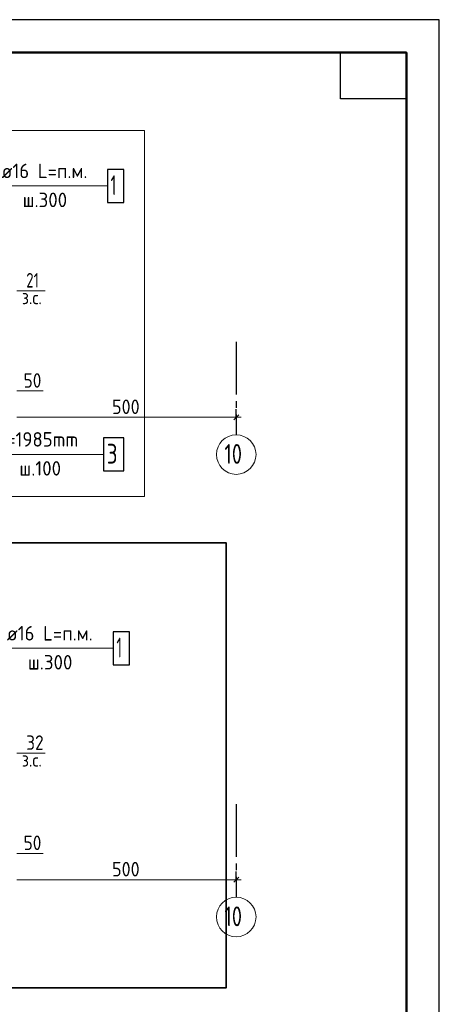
# Model space of a CAD drawing. Header units: millimetres. Extents: x 0 to 42000, y 0 to 29700.
# Tile 30 of 30: x 35629 to 42000, y 14751 to 29700. Entities that reach past the tile are written whole.
import ezdxf

# ---------------------------------------------------------------- set-up
doc = ezdxf.new("R2010")
doc.units = ezdxf.units.MM
doc.linetypes.add('______5', pattern=[1100, 800, -100, 100, -100])
for name, color, linetype, lineweight in [('S1 Продольная арматура', 52, 'Continuous', 25), ('S2 ДОП Продольная арматура', 52, 'Continuous', 25), ('Standard', 7, 'Continuous', 25), ('Оси', 7, '______5', 13), ('Позиционная метка линия выноска', 7, 'Continuous', 13), ('Размерная выноска', 7, 'Continuous', 13)]:
    doc.layers.add(name, color=color, linetype=linetype, lineweight=lineweight)
doc.styles.add('ISOCPEUR', font='txt')

msp = doc.modelspace()

# ---------------------------------------------------------------- linework, layer by layer
at = {"layer": 'S1 Продольная арматура', "color": 7, "linetype": 'Continuous', "lineweight": 25, "transparency": 33554687}
for points in [[(36960, 26927), (37210, 26927), (37210, 27427), (36960, 27427), (36960, 26927)], [(37047, 19907), (37297, 19907), (37297, 20407), (37047, 20407), (37047, 19907)]]:
    msp.add_lwpolyline(points, dxfattribs=at)
at = {"layer": 'S2 ДОП Продольная арматура', "color": 7, "linetype": 'Continuous', "lineweight": 25, "transparency": 33554687}
msp.add_lwpolyline([(36900, 22850), (37210, 22850), (37210, 23350), (36900, 23350), (36900, 22850)], dxfattribs=at)
at = {"layer": 'Standard', "color": 7, "linetype": 'Continuous', "lineweight": 35, "transparency": 33554687}
for p, q in [((41500, 27600), (41500, 20500)), ((41500, 27200), (41500, 20100))]:
    msp.add_line(p, q, dxfattribs=at)
at = {"layer": 'Standard', "color": 7, "linetype": 'Continuous', "lineweight": 50, "transparency": 33554687}
msp.add_line((41500, 27100), (41500, 23200), dxfattribs=at)
at = {"layer": 'Standard', "color": 7, "linetype": 'Continuous', "lineweight": 13, "transparency": 33554687}
for p, q in [((35583, 25584), (35658, 25584)), ((35583, 24063), (35658, 24063)), ((35583, 23663), (38917, 23663)), ((38917, 23663), (38992, 23663)), ((35583, 18564), (35658, 18564)), ((35583, 17043), (35658, 17043)), ((35583, 16643), (38917, 16643)), ((38917, 16643), (38992, 16643))]:
    msp.add_line(p, q, dxfattribs=at)
at = {"layer": 'Standard', "color": 7, "linetype": 'Continuous', "lineweight": -3, "transparency": 33554687}
for p, q in [((38917, 23663), (38917, 23788)), ((38917, 23663), (38917, 23538)), ((38917, 23663), (38917, 23530)), ((38917, 16643), (38917, 16768)), ((38917, 16643), (38917, 16518)), ((38917, 16643), (38917, 16510))]:
    msp.add_line(p, q, dxfattribs=at)
at = {"layer": 'Standard', "color": 7, "linetype": 'Continuous', "lineweight": 25, "transparency": 33554687}
for p, q in [((38879, 23626), (38954, 23701)), ((38879, 16606), (38954, 16681))]:
    msp.add_line(p, q, dxfattribs=at)
for points in [[(0, 0), (42000, 0), (42000, 29700), (0, 29700), (0, 0)], [(41500, 29200), (41500, 28500), (40500, 28500), (40500, 29200), (41500, 29200)]]:
    msp.add_lwpolyline(points, close=True, dxfattribs=at)
at = {"layer": 'Standard', "color": 7, "linetype": 'Continuous', "lineweight": 50, "transparency": 33554687}
msp.add_lwpolyline([(2000, 29200), (41500, 29200), (41500, 500), (2000, 500), (2000, 29200)], close=True, dxfattribs=at)
at = {"layer": 'Standard', "color": 7, "linetype": 'Continuous', "lineweight": 13, "transparency": 33554687}
msp.add_lwpolyline([(41500, 29200), (23000, 29200), (23000, 6000), (41500, 6000), (41500, 29200)], dxfattribs=at)
at = {"layer": 'Standard', "color": 254, "linetype": 'Continuous', "lineweight": 18, "true_color": 0xc4c4ff, "transparency": 33554687}
msp.add_lwpolyline([(26251, 22463), (37525, 22463), (37525, 28018), (26251, 28018), (26251, 22463)], dxfattribs=at)
at = {"layer": 'Standard', "color": 254, "linetype": 'Continuous', "lineweight": 35, "true_color": 0xc4c4ff, "transparency": 33554687}
msp.add_lwpolyline([(25025, 15002), (38766, 15002), (38766, 21757), (25025, 21757), (25025, 15002)], dxfattribs=at)
at = {"layer": 'Оси', "color": 8, "linetype": '______5', "lineweight": -3, "transparency": 33554687}
for p, q in [((38917, 24808), (38917, 23397)), ((38917, 17788), (38917, 16377))]:
    msp.add_line(p, q, dxfattribs=at)
at = {"layer": 'Оси', "color": 7, "linetype": 'Continuous', "lineweight": 13, "transparency": 33554687}
for centre in [(38917, 23097), (38917, 16077)]:
    msp.add_circle(centre, 300, dxfattribs=at)
at = {"layer": 'Позиционная метка линия выноска', "color": 7, "linetype": 'Continuous', "lineweight": 13, "transparency": 33554687}
for points in [[(35250, 25917), (35250, 27177), (36960, 27177)], [(36900, 23100), (33743, 23100), (33743, 25127)], [(35250, 18897), (35250, 20157), (37047, 20157)]]:
    msp.add_lwpolyline(points, dxfattribs=at)
at = {"layer": 'Размерная выноска', "color": 7, "linetype": 'Continuous', "lineweight": 13, "transparency": 33554687}
for p, q in [((35583, 25584), (36014, 25584)), ((35983, 24063), (35583, 24063)), ((35583, 18564), (36014, 18564)), ((35983, 17043), (35583, 17043))]:
    msp.add_line(p, q, dxfattribs=at)

# ---------------------------------------------------------------- texts
at = {"layer": 'S1 Продольная арматура', "color": 7, "linetype": 'Continuous', "lineweight": 13, "transparency": 33554687, "attachment_point": 7, "style": 'ISOCPEUR'}
for s, insert, char_height, width in [('\\W0.94;ø16 L=п.м. ', (35354, 27294), 220, 1599.15), ('\\W0.56;1', (37010, 27037), 300, 233.33), ('\\W0.95;ш.300 ', (35673, 26854), 220, 962.14), ('\\W0.94;ø16 L=п.м. ', (35434, 20274), 220, 1599.15), ('\\W0.56;1', (37097, 20017), 300, 233.32), ('\\W0.95;ш.300 ', (35753, 19834), 220, 962.14)]:
    msp.add_mtext(s, dxfattribs=dict(at, insert=insert, char_height=char_height, width=width))
at = {"layer": 'S2 ДОП Продольная арматура', "color": 7, "linetype": 'Continuous', "lineweight": 13, "transparency": 33554687, "attachment_point": 7, "style": 'ISOCPEUR'}
for s, insert, char_height, width in [('\\W0.94;ø12 L=1985mm ', (34735, 23218), 220, 2104.38), ('\\W0.78;3', (36950, 22960), 300, 326.41), ('\\W0.95;7шт. ш.100 ', (34955, 22778), 220, 1665.52)]:
    msp.add_mtext(s, dxfattribs=dict(at, insert=insert, char_height=char_height, width=width))
at = {"layer": 'Standard', "color": 7, "linetype": 'Continuous', "lineweight": 25, "transparency": 33554687, "char_height": 220, "attachment_point": 7, "style": 'ISOCPEUR'}
for s, insert, width in [('\\W0.75;21', (35727, 25634), 346.33), ('\\W0.87;50', (35688, 24113), 403.94), ('\\W0.91;500', (37030, 23713), 561.98), ('\\W0.87;32', (35727, 18614), 403.92), ('\\W0.87;50', (35688, 17093), 403.94), ('\\W0.91;500', (37030, 16693), 561.98)]:
    msp.add_mtext(s, dxfattribs=dict(at, insert=insert, width=width))
at = {"layer": 'Standard', "color": 7, "linetype": 'Continuous', "lineweight": 18, "transparency": 33554687, "char_height": 200, "width": 459.94, "attachment_point": 7, "style": 'ISOCPEUR'}
for insert in [(35662, 25380), (35662, 18360)]:
    msp.add_mtext('\\W0.90;з.с.', dxfattribs=dict(at, insert=insert))
at = {"layer": 'Оси', "color": 7, "linetype": 'Continuous', "lineweight": 25, "transparency": 33554687, "char_height": 300, "width": 472.29, "attachment_point": 7, "style": 'ISOCPEUR'}
for insert in [(38737, 22957), (38737, 15937)]:
    msp.add_mtext('\\W0.75;10', dxfattribs=dict(at, insert=insert))

doc.saveas('drawing.dxf')
